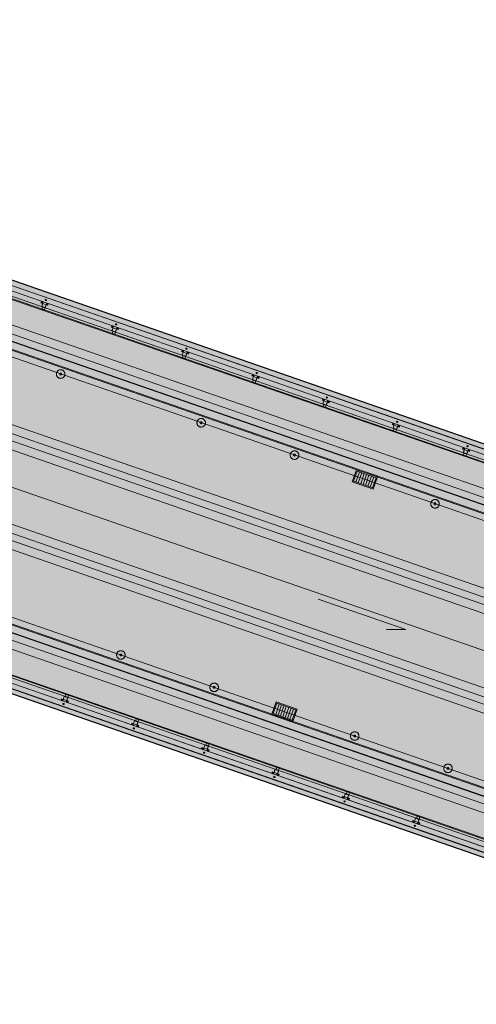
# Model space of a CAD drawing. Header units: metres. Extents: x 7508979 to 7510298, y 5841961 to 5842536.
# Tile 54 of 64: x 7509866 to 7509878, y 5842401 to 5842427. Entities that reach past the tile are written whole.
import ezdxf

# ---------------------------------------------------------------- set-up
doc = ezdxf.new("R2010")
doc.units = ezdxf.units.M
doc.linetypes.add('ACAD_ISO10W100', pattern=[18, 12, -3, 0, -3])
doc.linetypes.add('DASHED', pattern=[0.75, 0.5, -0.25])
for name, color, linetype, lineweight in [('013_AKP-Osie-2', 142, 'ACAD_ISO10W100', 18), ('07_AKP-Wyposazenie', 133, 'Continuous', 18), ('08_JK_beton_przerywana', 40, 'DASHED', 9), ('09_JK_stal_przerywana', 90, 'DASHED', 9), ('16_JK_wyposażenie cienka', 200, 'Continuous', 13), ('AKP-Beton-widok', 44, 'Continuous', 30), ('AKP-Opisy', 7, 'Continuous', 13)]:
    doc.layers.add(name, color=color, linetype=linetype, lineweight=lineweight)
doc.layers.add('03_AKP-Kreskowania', color=7, linetype='Continuous', lineweight=9, true_color=0xa6a6a6)

msp = doc.modelspace()

# ---------------------------------------------------------------- hatches: boundary and pattern name
at = {"layer": '03_AKP-Kreskowania', "ltscale": 100, "transparency": 33554687}
h = msp.add_hatch(dxfattribs=at)
h.set_pattern_fill('GRASS', color=256, scale=0.045, angle=160.9032)
h.set_pattern_definition([(250.90316, (7511633.8898, 5841844.2328), (0.49932114, -1.028167), [0.2143125, -1.4021336]), (205.90316, (7511633.8898, 5841844.2328), (0.49932114, -1.028167), [0.2143125, -0.9286875]), (295.90316, (7511633.8898, 5841844.2328), (1.028167, 0.49932114), [0.2143125, -0.9286875])])
edge = h.paths.add_edge_path()
edge.add_spline(control_points=[(7509560.428, 5842502.042), (7509560.976, 5842501.827), (7509562.224, 5842501.368), (7509563.485, 5842500.974), (7509564.203, 5842500.78)], knot_values=[19454.944206, 19454.944206, 19454.944206, 19454.944206, 21223.462374, 23456.740739, 23456.740739, 23456.740739, 23456.740739], degree=3, periodic=0)
edge.add_line((7509564.203, 5842500.78), (7509567.942, 5842511.58))
edge.add_line((7509567.942, 5842511.58), (7509567.945, 5842511.601))
edge.add_line((7509567.945, 5842511.601), (7509564.265, 5842513.123))
edge.add_line((7509564.265, 5842513.123), (7509560.428, 5842502.042))
edge = h.paths.add_edge_path()
edge.add_spline(control_points=[(7509557.96, 5842503.098), (7509558.5, 5842502.847), (7509559.045, 5842502.608), (7509559.593, 5842502.379)], knot_values=[24358.247031, 24358.247031, 24358.247031, 24358.247031, 26137.75858, 26137.75858, 26137.75858, 26137.75858], degree=3, periodic=0)
edge.add_line((7509559.593, 5842502.379), (7509563.432, 5842513.467))
edge.add_line((7509563.432, 5842513.467), (7509561.786, 5842514.148))
edge.add_line((7509561.786, 5842514.148), (7509557.96, 5842503.098))
edge = h.paths.add_edge_path()
edge.add_line((7509571.9, 5842523.027), (7509571.912, 5842523.045))
edge.add_line((7509571.912, 5842523.045), (7509575.65, 5842533.845))
edge.add_spline(control_points=[(7509575.65, 5842533.845), (7509574.966, 5842534.136), (7509573.732, 5842534.607), (7509572.467, 5842535.017), (7509571.904, 5842535.187)], knot_values=[19454.944206, 19454.944206, 19454.944206, 19454.944206, 21688.222571, 23456.740739, 23456.740739, 23456.740739, 23456.740739], degree=3, periodic=0)
edge.add_line((7509571.904, 5842535.187), (7509568.067, 5842524.106))
edge.add_line((7509568.067, 5842524.106), (7509571.9, 5842523.027))
edge = h.paths.add_edge_path()
edge.add_line((7509565.485, 5842524.833), (7509567.199, 5842524.351))
edge.add_line((7509567.199, 5842524.351), (7509571.038, 5842535.439))
edge.add_spline(control_points=[(7509571.038, 5842535.439), (7509570.467, 5842535.598), (7509569.891, 5842535.746), (7509569.311, 5842535.883)], knot_values=[24358.247031, 24358.247031, 24358.247031, 24358.247031, 26137.75858, 26137.75858, 26137.75858, 26137.75858], degree=3, periodic=0)
edge.add_line((7509569.311, 5842535.883), (7509565.485, 5842524.833))
edge = h.paths.add_edge_path()
edge.add_line((7509887.633, 5842386.674), (7509887.585, 5842386.691))
edge.add_line((7509887.585, 5842386.691), (7509891.94, 5842399.269))
edge.add_line((7509891.94, 5842399.269), (7509891.864, 5842399.293))
edge.add_line((7509891.864, 5842399.293), (7509887.479, 5842386.628))
edge.add_spline(control_points=[(7509887.479, 5842386.628), (7509887.954, 5842386.375), (7509890.784, 5842384.953), (7509893.631, 5842383.885), (7509896.087, 5842383.23), (7509896.113, 5842383.223)], knot_values=[21013.433794, 21013.433794, 21013.433794, 21013.433794, 22562.78043, 30165.17056, 30248.311095, 30248.311095, 30248.311095, 30248.311095], degree=3, periodic=0)
edge.add_line((7509896.113, 5842383.223), (7509900.72, 5842396.528))
edge.add_line((7509900.72, 5842396.528), (7509891.988, 5842399.254))
edge.add_line((7509891.988, 5842399.254), (7509887.633, 5842386.674))
edge = h.paths.add_edge_path()
edge.add_line((7509903.483, 5842409.68), (7509906.986, 5842419.799))
edge.add_spline(control_points=[(7509906.986, 5842419.799), (7509906.32, 5842420.076), (7509903.682, 5842421.115), (7509900.933, 5842421.938), (7509898.837, 5842422.185)], knot_values=[9690.860076, 9690.860076, 9690.860076, 9690.860076, 11850.095835, 18161.631326, 18161.631326, 18161.631326, 18161.631326], degree=3, periodic=0)
edge.add_line((7509898.837, 5842422.185), (7509895.51, 5842412.576))
edge.add_line((7509895.51, 5842412.576), (7509895.509, 5842412.571))
edge.add_line((7509895.509, 5842412.571), (7509903.483, 5842409.68))
at = {"layer": '03_AKP-Kreskowania', "ltscale": 100, "transparency": 33554572}
h = msp.add_hatch(color=256, dxfattribs=at)
h.dxf.hatch_style = 1
h.paths.add_polyline_path([(7509847.41, 5842425.158), (7509884.802, 5842412.212), (7509885.309, 5842413.677), (7509847.917, 5842426.623)])
at = {"layer": '03_AKP-Kreskowania', "ltscale": 100, "transparency": 33554636}
h = msp.add_hatch(color=256, dxfattribs=at)
h.dxf.hatch_style = 1
h.paths.add_polyline_path([(7509847.212, 5842425.015), (7509884.869, 5842411.977), (7509884.934, 5842412.166), (7509847.277, 5842425.204)])
at = {"layer": '03_AKP-Kreskowania', "ltscale": 100, "transparency": 33554508}
h = msp.add_hatch(color=256, dxfattribs=at)
h.dxf.hatch_style = 1
h.paths.add_polyline_path([(7509844.874, 5842418.416), (7509882.626, 5842405.346), (7509884.916, 5842411.961), (7509847.165, 5842425.031)])
at = {"layer": '03_AKP-Kreskowania', "ltscale": 100, "transparency": 33554636}
h = msp.add_hatch(color=256, dxfattribs=at)
h.dxf.hatch_style = 1
h.paths.add_polyline_path([(7509844.856, 5842418.211), (7509882.513, 5842405.174), (7509882.579, 5842405.363), (7509844.922, 5842418.4)])
at = {"layer": '03_AKP-Kreskowania', "ltscale": 100, "transparency": 33554572}
h = msp.add_hatch(color=256, dxfattribs=at)
h.dxf.hatch_style = 1
h.paths.add_polyline_path([(7509844.481, 5842416.701), (7509881.874, 5842403.755), (7509882.381, 5842405.219), (7509844.989, 5842418.165)])

# ---------------------------------------------------------------- linework, layer by layer
at = {"layer": '013_AKP-Osie-2', "ltscale": 100}
for p, q in [((7509902.654, 5842402.116), (7509563.636, 5842519.491)), ((7509903.734, 5842405.235), (7509582.485, 5842516.457)), ((7509901.574, 5842398.997), (7509562.556, 5842516.372))]:
    msp.add_line(p, q, dxfattribs=at)
at = {"layer": '07_AKP-Wyposazenie', "ltscale": 100}
for p, q in [((7509903.799, 5842405.423), (7509564.781, 5842522.798)), ((7509901.509, 5842398.808), (7509562.49, 5842516.183))]:
    msp.add_line(p, q, dxfattribs=at)
at = {"layer": '08_JK_beton_przerywana', "ltscale": 400}
for p, q in [((7509884.361, 5842412.804), (7509848.122, 5842425.351)), ((7509884.227, 5842412.417), (7509847.988, 5842424.963)), ((7509884.286, 5842412.587), (7509848.047, 5842425.133)), ((7509884.152, 5842412.199), (7509847.912, 5842424.746)), ((7509883.534, 5842410.413), (7509847.294, 5842422.96)), ((7509883.399, 5842410.026), (7509847.16, 5842422.573)), ((7509883.458, 5842410.196), (7509847.219, 5842422.743)), ((7509883.324, 5842409.808), (7509847.085, 5842422.355)), ((7509882.706, 5842408.022), (7509846.466, 5842420.569)), ((7509882.572, 5842407.635), (7509846.332, 5842420.182)), ((7509882.631, 5842407.805), (7509846.391, 5842420.352)), ((7509882.496, 5842407.417), (7509846.257, 5842419.964)), ((7509881.878, 5842405.631), (7509845.639, 5842418.178)), ((7509881.744, 5842405.244), (7509845.504, 5842417.791)), ((7509881.803, 5842405.414), (7509845.563, 5842417.961)), ((7509881.669, 5842405.027), (7509845.429, 5842417.573))]:
    msp.add_line(p, q, dxfattribs=at)
at = {"layer": '09_JK_stal_przerywana', "ltscale": 200}
for p, q in [((7509575.662, 5842520.741), (7509892.574, 5842411.02)), ((7509575.619, 5842520.616), (7509892.531, 5842410.895)), ((7509572.357, 5842511.197), (7509889.27, 5842401.476)), ((7509572.314, 5842511.072), (7509889.227, 5842401.351))]:
    msp.add_line(p, q, dxfattribs=at)
at = {"layer": '09_JK_stal_przerywana', "ltscale": 100}
for centre, radius in [((7509867.232, 5842417.872), 0.115), ((7509867.232, 5842417.872), 0.025), ((7509871.012, 5842416.564), 0.115), ((7509871.012, 5842416.564), 0.025), ((7509873.521, 5842415.695), 0.115), ((7509873.521, 5842415.695), 0.025), ((7509877.301, 5842414.386), 0.115), ((7509877.301, 5842414.386), 0.025), ((7509868.852, 5842410.326), 0.115), ((7509868.852, 5842410.326), 0.025), ((7509871.361, 5842409.457), 0.115), ((7509871.361, 5842409.457), 0.025), ((7509875.141, 5842408.149), 0.115), ((7509875.141, 5842408.149), 0.025), ((7509877.65, 5842407.28), 0.115), ((7509877.65, 5842407.28), 0.025)]:
    msp.add_circle(centre, radius, dxfattribs=at)
at = {"layer": '16_JK_wyposażenie cienka'}
for p, q in [((7509565.194, 5842523.992), (7509893.696, 5842410.259)), ((7509565.201, 5842524.012), (7509893.703, 5842410.279)), ((7509565.22, 5842524.066), (7509893.721, 5842410.333)), ((7509575.663, 5842520.745), (7509892.576, 5842411.023)), ((7509575.617, 5842520.612), (7509892.53, 5842410.891)), ((7509562.051, 5842514.915), (7509901.07, 5842397.54)), ((7509562.07, 5842514.969), (7509901.089, 5842397.594)), ((7509562.077, 5842514.989), (7509901.096, 5842397.614)), ((7509572.359, 5842511.201), (7509889.271, 5842401.479)), ((7509572.313, 5842511.068), (7509889.225, 5842401.347)), ((7509866.702, 5842419.785), (7509866.724, 5842419.825)), ((7509866.75, 5842419.769), (7509866.702, 5842419.785)), ((7509866.724, 5842419.694), (7509866.764, 5842419.812)), ((7509866.764, 5842419.812), (7509866.724, 5842419.694)), ((7509866.758, 5842419.671), (7509866.777, 5842419.664)), ((7509866.778, 5842419.669), (7509866.761, 5842419.675)), ((7509866.771, 5842419.677), (7509866.764, 5842419.658)), ((7509866.859, 5842419.779), (7509866.818, 5842419.662)), ((7509866.821, 5842419.67), (7509866.859, 5842419.779)), ((7509866.891, 5842419.72), (7509866.844, 5842419.736)), ((7509866.899, 5842419.765), (7509866.891, 5842419.72)), ((7509868.592, 5842419.131), (7509868.614, 5842419.171)), ((7509868.64, 5842419.115), (7509868.592, 5842419.131)), ((7509868.614, 5842419.04), (7509868.654, 5842419.157)), ((7509868.654, 5842419.157), (7509868.614, 5842419.04)), ((7509868.749, 5842419.125), (7509868.708, 5842419.007)), ((7509868.711, 5842419.016), (7509868.749, 5842419.125)), ((7509868.789, 5842419.111), (7509868.781, 5842419.066)), ((7509868.648, 5842419.017), (7509868.667, 5842419.01)), ((7509868.668, 5842419.015), (7509868.651, 5842419.021)), ((7509868.661, 5842419.023), (7509868.654, 5842419.004)), ((7509868.781, 5842419.066), (7509868.734, 5842419.082)), ((7509870.482, 5842418.477), (7509870.504, 5842418.517)), ((7509870.53, 5842418.46), (7509870.482, 5842418.477)), ((7509870.504, 5842418.386), (7509870.544, 5842418.503)), ((7509870.544, 5842418.503), (7509870.504, 5842418.386)), ((7509870.538, 5842418.362), (7509870.557, 5842418.356)), ((7509870.558, 5842418.361), (7509870.541, 5842418.367)), ((7509870.551, 5842418.368), (7509870.544, 5842418.35)), ((7509870.639, 5842418.47), (7509870.598, 5842418.353)), ((7509870.601, 5842418.362), (7509870.639, 5842418.47)), ((7509870.671, 5842418.411), (7509870.624, 5842418.428)), ((7509870.679, 5842418.456), (7509870.671, 5842418.411)), ((7509872.372, 5842417.822), (7509872.394, 5842417.862)), ((7509872.42, 5842417.806), (7509872.372, 5842417.822)), ((7509872.394, 5842417.731), (7509872.434, 5842417.849)), ((7509872.434, 5842417.849), (7509872.394, 5842417.731)), ((7509872.529, 5842417.816), (7509872.488, 5842417.699)), ((7509872.491, 5842417.707), (7509872.529, 5842417.816)), ((7509872.561, 5842417.757), (7509872.514, 5842417.773)), ((7509872.569, 5842417.802), (7509872.561, 5842417.757)), ((7509872.428, 5842417.708), (7509872.447, 5842417.701)), ((7509872.447, 5842417.706), (7509872.43, 5842417.712)), ((7509872.441, 5842417.714), (7509872.434, 5842417.695)), ((7509874.262, 5842417.168), (7509874.284, 5842417.208)), ((7509874.309, 5842417.152), (7509874.262, 5842417.168)), ((7509874.284, 5842417.077), (7509874.324, 5842417.194)), ((7509874.324, 5842417.194), (7509874.284, 5842417.077)), ((7509874.318, 5842417.054), (7509874.337, 5842417.047)), ((7509874.337, 5842417.052), (7509874.32, 5842417.058)), ((7509874.331, 5842417.06), (7509874.324, 5842417.041)), ((7509874.419, 5842417.162), (7509874.378, 5842417.044)), ((7509874.381, 5842417.053), (7509874.419, 5842417.162)), ((7509874.451, 5842417.103), (7509874.404, 5842417.119)), ((7509874.459, 5842417.148), (7509874.451, 5842417.103)), ((7509876.152, 5842416.514), (7509876.174, 5842416.554)), ((7509876.199, 5842416.497), (7509876.152, 5842416.514)), ((7509876.174, 5842416.423), (7509876.214, 5842416.54)), ((7509876.214, 5842416.54), (7509876.174, 5842416.423)), ((7509876.309, 5842416.507), (7509876.268, 5842416.39)), ((7509876.271, 5842416.399), (7509876.309, 5842416.507)), ((7509876.341, 5842416.448), (7509876.294, 5842416.465)), ((7509876.349, 5842416.493), (7509876.341, 5842416.448)), ((7509876.208, 5842416.399), (7509876.227, 5842416.393)), ((7509876.227, 5842416.398), (7509876.21, 5842416.404)), ((7509876.22, 5842416.405), (7509876.214, 5842416.387)), ((7509878.042, 5842415.859), (7509878.064, 5842415.899)), ((7509878.089, 5842415.843), (7509878.042, 5842415.859)), ((7509878.063, 5842415.768), (7509878.104, 5842415.886)), ((7509878.104, 5842415.886), (7509878.063, 5842415.768)), ((7509878.098, 5842415.745), (7509878.117, 5842415.738)), ((7509878.117, 5842415.743), (7509878.1, 5842415.749)), ((7509878.11, 5842415.751), (7509878.104, 5842415.732)), ((7509878.199, 5842415.853), (7509878.158, 5842415.736)), ((7509878.161, 5842415.744), (7509878.199, 5842415.853)), ((7509878.231, 5842415.794), (7509878.184, 5842415.81)), ((7509878.239, 5842415.839), (7509878.231, 5842415.794)), ((7509867.253, 5842409.15), (7509867.246, 5842409.105)), ((7509867.3, 5842409.134), (7509867.253, 5842409.15)), ((7509867.326, 5842409.208), (7509867.286, 5842409.091)), ((7509867.286, 5842409.091), (7509867.326, 5842409.208)), ((7509867.384, 5842409.195), (7509867.367, 5842409.201)), ((7509867.368, 5842409.206), (7509867.387, 5842409.199)), ((7509867.374, 5842409.193), (7509867.38, 5842409.212)), ((7509867.38, 5842409.058), (7509867.421, 5842409.176)), ((7509867.418, 5842409.167), (7509867.38, 5842409.058)), ((7509867.442, 5842409.085), (7509867.395, 5842409.101)), ((7509867.42, 5842409.045), (7509867.442, 5842409.085)), ((7509869.216, 5842408.554), (7509869.176, 5842408.437)), ((7509869.176, 5842408.437), (7509869.216, 5842408.554)), ((7509869.274, 5842408.54), (7509869.257, 5842408.546)), ((7509869.258, 5842408.551), (7509869.277, 5842408.545)), ((7509869.264, 5842408.539), (7509869.27, 5842408.557)), ((7509869.27, 5842408.404), (7509869.311, 5842408.521)), ((7509869.308, 5842408.513), (7509869.27, 5842408.404)), ((7509869.143, 5842408.496), (7509869.136, 5842408.451)), ((7509869.19, 5842408.479), (7509869.143, 5842408.496)), ((7509869.332, 5842408.43), (7509869.285, 5842408.447)), ((7509869.31, 5842408.39), (7509869.332, 5842408.43)), ((7509871.033, 5842407.841), (7509871.026, 5842407.796)), ((7509871.08, 5842407.825), (7509871.033, 5842407.841)), ((7509871.106, 5842407.9), (7509871.066, 5842407.782)), ((7509871.066, 5842407.782), (7509871.106, 5842407.9)), ((7509871.164, 5842407.886), (7509871.147, 5842407.892)), ((7509871.148, 5842407.897), (7509871.166, 5842407.89)), ((7509871.154, 5842407.884), (7509871.16, 5842407.903)), ((7509871.16, 5842407.75), (7509871.201, 5842407.867)), ((7509871.198, 5842407.858), (7509871.16, 5842407.75)), ((7509871.222, 5842407.776), (7509871.175, 5842407.792)), ((7509871.2, 5842407.736), (7509871.222, 5842407.776)), ((7509872.923, 5842407.187), (7509872.916, 5842407.142)), ((7509872.97, 5842407.171), (7509872.923, 5842407.187)), ((7509872.996, 5842407.245), (7509872.956, 5842407.128)), ((7509872.956, 5842407.128), (7509872.996, 5842407.245)), ((7509873.054, 5842407.232), (7509873.037, 5842407.238)), ((7509873.038, 5842407.243), (7509873.056, 5842407.236)), ((7509873.044, 5842407.23), (7509873.05, 5842407.249)), ((7509873.05, 5842407.095), (7509873.091, 5842407.213)), ((7509873.088, 5842407.204), (7509873.05, 5842407.095)), ((7509873.112, 5842407.122), (7509873.065, 5842407.138)), ((7509873.09, 5842407.082), (7509873.112, 5842407.122)), ((7509874.813, 5842406.533), (7509874.806, 5842406.488)), ((7509874.86, 5842406.516), (7509874.813, 5842406.533)), ((7509874.886, 5842406.591), (7509874.845, 5842406.474)), ((7509874.845, 5842406.474), (7509874.886, 5842406.591)), ((7509874.927, 5842406.588), (7509874.946, 5842406.582)), ((7509874.944, 5842406.577), (7509874.927, 5842406.583)), ((7509874.934, 5842406.576), (7509874.94, 5842406.594)), ((7509874.94, 5842406.441), (7509874.981, 5842406.558)), ((7509874.978, 5842406.55), (7509874.94, 5842406.441)), ((7509875.002, 5842406.467), (7509874.955, 5842406.484)), ((7509874.98, 5842406.427), (7509875.002, 5842406.467)), ((7509876.703, 5842405.878), (7509876.695, 5842405.833)), ((7509876.75, 5842405.862), (7509876.703, 5842405.878)), ((7509876.776, 5842405.937), (7509876.735, 5842405.819)), ((7509876.735, 5842405.819), (7509876.776, 5842405.937)), ((7509876.817, 5842405.934), (7509876.836, 5842405.927)), ((7509876.834, 5842405.923), (7509876.817, 5842405.929)), ((7509876.824, 5842405.921), (7509876.83, 5842405.94)), ((7509876.83, 5842405.787), (7509876.87, 5842405.904)), ((7509876.868, 5842405.895), (7509876.83, 5842405.787)), ((7509876.892, 5842405.813), (7509876.845, 5842405.829)), ((7509876.87, 5842405.773), (7509876.892, 5842405.813))]:
    msp.add_line(p, q, dxfattribs=at)
at = {"layer": '16_JK_wyposażenie cienka', "ltscale": 10}
for p, q in [((7509866.844, 5842419.736), (7509866.75, 5842419.769)), ((7509868.734, 5842419.082), (7509868.64, 5842419.115)), ((7509870.624, 5842418.428), (7509870.53, 5842418.46)), ((7509872.514, 5842417.773), (7509872.42, 5842417.806)), ((7509874.404, 5842417.119), (7509874.309, 5842417.152)), ((7509876.294, 5842416.465), (7509876.199, 5842416.497)), ((7509878.184, 5842415.81), (7509878.089, 5842415.843)), ((7509867.395, 5842409.101), (7509867.3, 5842409.134)), ((7509869.285, 5842408.447), (7509869.19, 5842408.479)), ((7509871.175, 5842407.792), (7509871.08, 5842407.825)), ((7509873.065, 5842407.138), (7509872.97, 5842407.171)), ((7509874.955, 5842406.484), (7509874.86, 5842406.516)), ((7509876.845, 5842405.829), (7509876.75, 5842405.862))]:
    msp.add_line(p, q, dxfattribs=at)
at = {"layer": '16_JK_wyposażenie cienka', "ltscale": 100}
for p, q in [((7509875.175, 5842414.969), (7509875.269, 5842415.243)), ((7509875.333, 5842415.221), (7509875.238, 5842414.947)), ((7509875.302, 5842414.925), (7509875.397, 5842415.199)), ((7509875.461, 5842415.177), (7509875.366, 5842414.903)), ((7509875.43, 5842414.881), (7509875.525, 5842415.155)), ((7509875.588, 5842415.133), (7509875.493, 5842414.859)), ((7509875.557, 5842414.837), (7509875.652, 5842415.111)), ((7509873.015, 5842408.731), (7509873.11, 5842409.005)), ((7509873.174, 5842408.983), (7509873.079, 5842408.709)), ((7509873.143, 5842408.687), (7509873.237, 5842408.961)), ((7509873.301, 5842408.939), (7509873.206, 5842408.665)), ((7509873.27, 5842408.643), (7509873.365, 5842408.917)), ((7509873.429, 5842408.895), (7509873.334, 5842408.621)), ((7509873.398, 5842408.599), (7509873.493, 5842408.873))]:
    msp.add_line(p, q, dxfattribs=at)
at = {"layer": '16_JK_wyposażenie cienka'}
for points in [[(7509866.859, 5842419.779), (7509866.816, 5842419.656), (7509866.722, 5842419.689), (7509866.764, 5842419.812)], [(7509868.749, 5842419.125), (7509868.706, 5842419.002), (7509868.612, 5842419.034), (7509868.654, 5842419.157)], [(7509870.639, 5842418.47), (7509870.596, 5842418.347), (7509870.502, 5842418.38), (7509870.544, 5842418.503)], [(7509872.529, 5842417.816), (7509872.486, 5842417.693), (7509872.392, 5842417.726), (7509872.434, 5842417.849)], [(7509874.419, 5842417.162), (7509874.376, 5842417.039), (7509874.282, 5842417.071), (7509874.324, 5842417.194)], [(7509876.309, 5842416.507), (7509876.266, 5842416.384), (7509876.172, 5842416.417), (7509876.214, 5842416.54)], [(7509878.199, 5842415.853), (7509878.156, 5842415.73), (7509878.062, 5842415.763), (7509878.104, 5842415.886)], [(7509867.38, 5842409.058), (7509867.423, 5842409.181), (7509867.328, 5842409.214), (7509867.286, 5842409.091)], [(7509869.27, 5842408.404), (7509869.313, 5842408.527), (7509869.218, 5842408.56), (7509869.176, 5842408.437)], [(7509871.16, 5842407.75), (7509871.203, 5842407.873), (7509871.108, 5842407.905), (7509871.066, 5842407.782)], [(7509873.05, 5842407.095), (7509873.093, 5842407.218), (7509872.998, 5842407.251), (7509872.956, 5842407.128)], [(7509874.94, 5842406.441), (7509874.983, 5842406.564), (7509874.888, 5842406.597), (7509874.845, 5842406.474)], [(7509876.83, 5842405.787), (7509876.872, 5842405.91), (7509876.778, 5842405.942), (7509876.735, 5842405.819)]]:
    msp.add_lwpolyline(points, dxfattribs=at)
for points in [[(7509866.815, 5842419.657), (7509866.789, 5842419.583), (7509866.723, 5842419.606), (7509866.748, 5842419.68)], [(7509868.704, 5842419.002), (7509868.679, 5842418.929), (7509868.613, 5842418.952), (7509868.638, 5842419.025)], [(7509870.594, 5842418.348), (7509870.569, 5842418.274), (7509870.503, 5842418.297), (7509870.528, 5842418.371)], [(7509872.484, 5842417.694), (7509872.459, 5842417.62), (7509872.393, 5842417.643), (7509872.418, 5842417.717)], [(7509874.374, 5842417.039), (7509874.349, 5842416.966), (7509874.283, 5842416.989), (7509874.308, 5842417.062)], [(7509876.264, 5842416.385), (7509876.239, 5842416.311), (7509876.173, 5842416.334), (7509876.198, 5842416.408)], [(7509878.154, 5842415.731), (7509878.129, 5842415.657), (7509878.062, 5842415.68), (7509878.088, 5842415.754)], [(7509867.421, 5842409.182), (7509867.446, 5842409.256), (7509867.38, 5842409.278), (7509867.355, 5842409.205)], [(7509869.311, 5842408.528), (7509869.336, 5842408.601), (7509869.27, 5842408.624), (7509869.245, 5842408.55)], [(7509871.201, 5842407.873), (7509871.226, 5842407.947), (7509871.16, 5842407.97), (7509871.135, 5842407.896)], [(7509873.091, 5842407.219), (7509873.116, 5842407.293), (7509873.05, 5842407.315), (7509873.025, 5842407.242)], [(7509874.981, 5842406.565), (7509875.006, 5842406.638), (7509874.94, 5842406.661), (7509874.914, 5842406.587)], [(7509876.871, 5842405.91), (7509876.896, 5842405.984), (7509876.83, 5842406.007), (7509876.804, 5842405.933)]]:
    msp.add_lwpolyline(points, close=True, dxfattribs=at)
at = {"layer": '16_JK_wyposażenie cienka', "ltscale": 100}
for points in [[(7509875.754, 5842415.107), (7509875.187, 5842415.303), (7509875.073, 5842414.973), (7509875.64, 5842414.776)], [(7509875.716, 5842415.088), (7509875.206, 5842415.265), (7509875.111, 5842414.991), (7509875.621, 5842414.814)], [(7509873.595, 5842408.869), (7509873.028, 5842409.066), (7509872.913, 5842408.735), (7509873.48, 5842408.539)], [(7509873.556, 5842408.851), (7509873.046, 5842409.028), (7509872.951, 5842408.754), (7509873.461, 5842408.577)]]:
    msp.add_lwpolyline(points, close=True, dxfattribs=at)
at = {"layer": '16_JK_wyposażenie cienka'}
for centre, radius in [((7509866.741, 5842419.804), 0.015), ((7509866.741, 5842419.804), 0.013), ((7509866.835, 5842419.861), 0.015), ((7509866.873, 5842419.758), 0.015), ((7509866.873, 5842419.758), 0.013), ((7509868.631, 5842419.15), 0.015), ((7509868.631, 5842419.15), 0.013), ((7509868.725, 5842419.207), 0.015), ((7509868.763, 5842419.104), 0.015), ((7509868.763, 5842419.104), 0.013), ((7509870.614, 5842418.553), 0.015), ((7509870.521, 5842418.495), 0.015), ((7509870.521, 5842418.495), 0.013), ((7509870.653, 5842418.45), 0.015), ((7509870.653, 5842418.45), 0.013), ((7509872.41, 5842417.841), 0.015), ((7509872.41, 5842417.841), 0.013), ((7509872.504, 5842417.898), 0.015), ((7509872.543, 5842417.795), 0.015), ((7509872.543, 5842417.795), 0.013), ((7509874.394, 5842417.244), 0.015), ((7509874.3, 5842417.187), 0.015), ((7509874.3, 5842417.187), 0.013), ((7509874.433, 5842417.141), 0.015), ((7509874.433, 5842417.141), 0.013), ((7509876.19, 5842416.532), 0.015), ((7509876.19, 5842416.532), 0.013), ((7509876.284, 5842416.59), 0.015), ((7509876.323, 5842416.487), 0.015), ((7509876.323, 5842416.487), 0.013), ((7509878.174, 5842415.935), 0.015), ((7509878.08, 5842415.878), 0.015), ((7509878.08, 5842415.878), 0.013), ((7509878.213, 5842415.832), 0.015), ((7509878.213, 5842415.832), 0.013), ((7509867.272, 5842409.112), 0.015), ((7509867.272, 5842409.112), 0.013), ((7509867.404, 5842409.066), 0.015), ((7509867.404, 5842409.066), 0.013), ((7509867.31, 5842409.009), 0.015), ((7509869.162, 5842408.457), 0.015), ((7509869.162, 5842408.457), 0.013), ((7509869.2, 5842408.354), 0.015), ((7509869.294, 5842408.412), 0.015), ((7509869.294, 5842408.412), 0.013), ((7509871.052, 5842407.803), 0.015), ((7509871.052, 5842407.803), 0.013), ((7509871.184, 5842407.757), 0.015), ((7509871.184, 5842407.757), 0.013), ((7509871.09, 5842407.7), 0.015), ((7509872.942, 5842407.149), 0.015), ((7509872.942, 5842407.149), 0.013), ((7509872.98, 5842407.046), 0.015), ((7509873.074, 5842407.103), 0.015), ((7509873.074, 5842407.103), 0.013), ((7509874.831, 5842406.494), 0.015), ((7509874.831, 5842406.494), 0.013), ((7509874.87, 5842406.391), 0.015), ((7509874.964, 5842406.449), 0.015), ((7509874.964, 5842406.449), 0.013), ((7509876.721, 5842405.84), 0.015), ((7509876.721, 5842405.84), 0.013), ((7509876.76, 5842405.737), 0.015), ((7509876.854, 5842405.794), 0.015), ((7509876.854, 5842405.794), 0.013)]:
    msp.add_circle(centre, radius, dxfattribs=at)
for centre, start, end in [((7509866.824, 5842419.865), 77.2825, 244.5238), ((7509866.845, 5842419.858), 257.2825, 64.5238), ((7509868.714, 5842419.211), 77.2825, 244.5238), ((7509868.735, 5842419.203), 257.2825, 64.5238), ((7509870.604, 5842418.556), 77.2825, 244.5238), ((7509870.625, 5842418.549), 257.2825, 64.5238), ((7509872.494, 5842417.902), 77.2825, 244.5238), ((7509872.515, 5842417.895), 257.2825, 64.5238), ((7509874.384, 5842417.248), 77.2825, 244.5238), ((7509874.405, 5842417.24), 257.2825, 64.5238), ((7509876.274, 5842416.593), 77.2825, 244.5238), ((7509876.295, 5842416.586), 257.2825, 64.5238), ((7509878.164, 5842415.939), 77.2825, 244.5238), ((7509878.185, 5842415.932), 257.2825, 64.5238), ((7509867.299, 5842409.012), 77.2825, 244.5238), ((7509867.321, 5842409.005), 257.2825, 64.5238), ((7509869.189, 5842408.358), 77.2825, 244.5238), ((7509869.211, 5842408.351), 257.2825, 64.5238), ((7509871.079, 5842407.704), 77.2825, 244.5238), ((7509871.101, 5842407.696), 257.2825, 64.5238), ((7509872.969, 5842407.049), 77.2825, 244.5238), ((7509872.991, 5842407.042), 257.2825, 64.5238), ((7509874.859, 5842406.395), 77.2825, 244.5238), ((7509874.88, 5842406.388), 257.2825, 64.5238), ((7509876.749, 5842405.741), 77.2825, 244.5238), ((7509876.77, 5842405.733), 257.2825, 64.5238)]:
    msp.add_arc(centre, 0.00875, start, end, dxfattribs=at)
at = {"layer": 'AKP-Beton-widok', "ltscale": 100}
for p, q in [((7509892.563, 5842409.525), (7509575.134, 5842519.425)), ((7509890.142, 5842402.532), (7509572.713, 5842512.432)), ((7509889.635, 5842401.068), (7509572.206, 5842510.968)), ((7509888.926, 5842412.424), (7509855.857, 5842423.874))]:
    msp.add_line(p, q, dxfattribs=at)
at = {"layer": 'AKP-Opisy'}
msp.add_lwpolyline([(7509874.156, 5842411.824), (7509876.517, 5842411.006), (7509876, 5842411.007)], dxfattribs=at)

doc.saveas('drawing.dxf')
